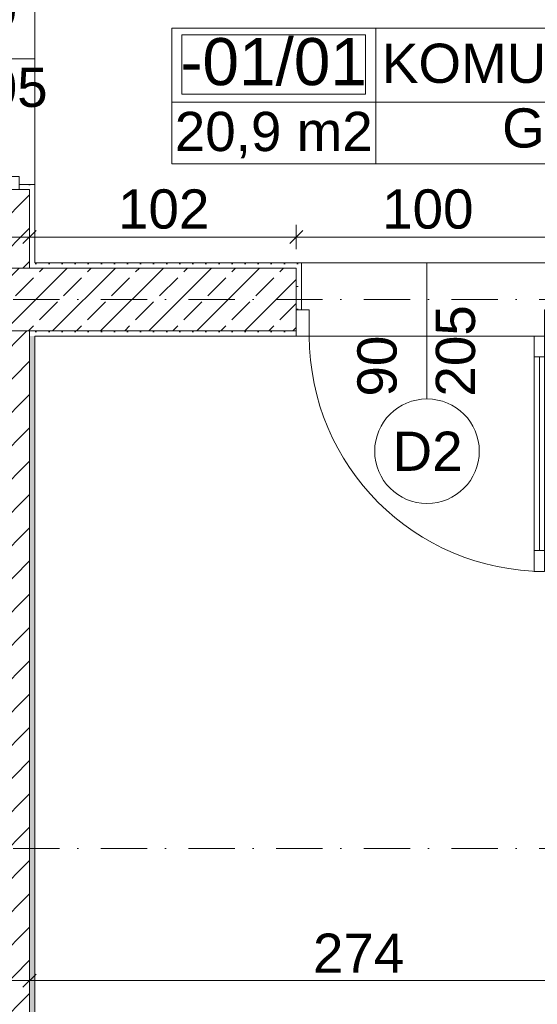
# Model space of a CAD drawing. Header units: millimetres. Extents: x -126271 to -91276, y -179170 to 5194.
# Tile 11 of 34: x -118887 to -116908, y -100562 to -96797. Entities that reach past the tile are written whole.
import ezdxf
from ezdxf.enums import TextEntityAlignment as Align

# ---------------------------------------------------------------- set-up
doc = ezdxf.new("R2010")
doc.units = ezdxf.units.MM
doc.header["$MEASUREMENT"] = 0
doc.linetypes.add('Kropki i Kreski', pattern=[335.138881, 176.388884, -88.194442, 0, -70.555556])
for name, color, linetype, lineweight in [('Nowe_Drzwi Archicad_Nr_pióra__3', 7, 'Continuous', 13), ('Nowe_Konstrukcja - Ściany zew_Nr_pióra__21', 7, 'Continuous', 20), ('Nowe_Konstrukcja - Ściany zew_Nr_pióra__3', 7, 'Continuous', 13), ('Nowe_Osie_Nr_pióra__4', 8, 'Continuous', 13), ('Nowe_Wymiarowanie - Ogólne_Nr_pióra__42', 8, 'Continuous', 25), ('Nowe_Znaczniki drzwi Archicada_Nr_pióra__2', 8, 'Continuous', 15), ('Nowe_Znaczniki drzwi Archicada_Nr_pióra__7', 7, 'Continuous', 35)]:
    doc.layers.add(name, color=color, linetype=linetype, lineweight=lineweight)
for name, color, linetype in [('Nowe_Elementy Modelu - Strefy', 7, 'Continuous'), ('Nowe_Konstrukcja - Ściany zew', 7, 'Continuous'), ('Nowe_Osie', 7, 'Continuous'), ('Nowe_Wymiarowanie - Ogólne', 7, 'Continuous'), ('Nowe_Znaczniki drzwi Archicada', 7, 'Continuous')]:
    doc.layers.add(name, color=color, linetype=linetype)
for name, color, linetype, lineweight, true_color in [('Nowe_Elementy Modelu - Strefy_Nr_pióra__121', 7, 'Continuous', 0, 0xd5e3e3), ('Nowe_Konstrukcja - Ściany zew_Nr_pióra__23', 7, 'Continuous', 13, 0x858585), ('Nowe_Metryczki pomieszczeń Archicada_Nr_pióra__81', 7, 'Continuous', 13, 0x6a6a6a), ('Nowe_Wymiarowanie - Ogólne_Nr_pióra__81', 7, 'Continuous', 13, 0x6a6a6a), ('Nowe_Znaczniki drzwi Archicada_Nr_pióra__81', 7, 'Continuous', 13, 0x6a6a6a)]:
    doc.layers.add(name, color=color, linetype=linetype, lineweight=lineweight, true_color=true_color)
doc.styles.add('STYL_AUTOMATYCZNY_1', font='arial.ttf')
doc.styles.add('STYL_AUTOMATYCZNY_2', font='arial.ttf')
doc.dimstyles.new('STYL_AUTOMATYCZNY__1', dxfattribs={"dimtxt": 150, "dimasz": 47.5, "dimexe": 0.18, "dimexo": 0.0625, "dimgap": 0, "dimtad": 1, "dimtih": 1, "dimtoh": 1, "dimdec": 0, "dimlfac": 0.1, "dimzin": 0, "dimdsep": 46, "dimtxsty": 'STYL_AUTOMATYCZNY_1', "dimblk": 'ARROWHEAD_6', "dimblk1": 'ARROWHEAD_6', "dimblk2": 'ARROWHEAD_6', "dimcen": 0.09, "dimse1": 1, "dimse2": 1, "dimclrd": 256, "dimclre": 256, "dimclrt": 8, "dimazin": 0, "dimtfac": 1, "dimtdec": 4, "dimtmove": 0, "dimatfit": 3, "dimfxl": 0, "dimtolj": 1, "dimtzin": 0, "dimarcsym": 0})
doc.dimstyles.new('STYL_AUTOMATYCZNY__2', dxfattribs={"dimtxt": 150, "dimasz": 47.5, "dimexe": 0.18, "dimexo": 0.0625, "dimgap": 0, "dimtad": 1, "dimdec": 0, "dimlfac": 0.1, "dimzin": 0, "dimdsep": 46, "dimtxsty": 'STYL_AUTOMATYCZNY_1', "dimblk": 'ARROWHEAD_6', "dimblk1": 'ARROWHEAD_6', "dimblk2": 'ARROWHEAD_6', "dimcen": 0.09, "dimse1": 1, "dimse2": 1, "dimclrd": 256, "dimclre": 256, "dimclrt": 8, "dimazin": 0, "dimtfac": 1, "dimtdec": 4, "dimtmove": 0, "dimatfit": 3, "dimfxl": 0, "dimtolj": 1, "dimtzin": 0, "dimarcsym": 0})
pattern_1 = [(0, (0, 0), (0, 86.60254), [0, -50]), (0, (25, 43.3), (0, 86.60254), [0, -50])]
pattern_2 = [(45, (0, 0), (-63.63961, 63.63961), [])]
pattern_3 = [(45, (0, 0), (-91.92388, 91.92388), []), (45, (-45.96, 45.96), (-91.92388, 91.92388), [97.5, -32.5])]

# ---------------------------------------------------------------- blocks, each defined once
blk = doc.blocks.new('KOMUNIKACJA_-01_01_4_1', base_point=(-117525.4, -97111.9))
at = {"layer": 'Nowe_Metryczki pomieszczeń Archicada_Nr_pióra__81', "color": 251, "linetype": 'Continuous', "lineweight": 13, "true_color": 0x6a6a6a}
for p, q in [((-118305.8, -96829.1), (-115965.2, -96829.1)), ((-118305.8, -97347.7), (-118305.8, -96829.1)), ((-118266.8, -96855), (-117564.4, -96855)), ((-118266.8, -97081.3), (-118266.8, -96855)), ((-117564.4, -96855), (-117564.4, -97081.3)), ((-117525.4, -96829.1), (-117525.4, -97347.7)), ((-115965.2, -96829.1), (-115965.2, -97347.7)), ((-117564.4, -97081.3), (-118266.8, -97081.3)), ((-118305.8, -97111.9), (-115965.2, -97111.9)), ((-115965.2, -97347.7), (-118305.8, -97347.7))]:
    blk.add_line(p, q, dxfattribs=at)
at = {"layer": 'Nowe_Metryczki pomieszczeń Archicada_Nr_pióra__81', "color": 251, "lineweight": 13, "true_color": 0x6a6a6a}
for tag, height, style, p in [('ROOM_NUMBER', 180, 'STYL_AUTOMATYCZNY_2', (-117915.6, -96957)), ('ROOM_NAME', 150, 'STYL_AUTOMATYCZNY_1', (-116745.3, -96963.2)), ('floor_f', 150, 'STYL_AUTOMATYCZNY_1', (-116745.3, -97210.7)), ('ROOM_CALC_AREA', 150, 'STYL_AUTOMATYCZNY_1', (-117915.6, -97224))]:
    blk.add_attdef(tag, text='', height=height, dxfattribs=dict(at, style=style)).set_placement(p, align=Align.MIDDLE_CENTER)
blk = doc.blocks.new('Drzwi 27')
at = {"layer": 'Nowe_Drzwi Archicad_Nr_pióra__3', "color": 7, "linetype": 'Continuous', "lineweight": 13}
for p, q in [((410, 820), (410, 900)), ((410, 900), (450, 900)), ((450, 900), (450, 820)), ((450, 820), (410, 820)), ((430, 820), (430, 80)), ((410, 0), (410, 80)), ((410, 80), (450, 80)), ((450, 80), (450, 0)), ((-450, 0), (-500, 0)), ((-500, 0), (-500, -100)), ((-500, 0), (-500, -20)), ((-500, 0), (-500, -20)), ((-450, -100), (-450, 0)), ((450, 0), (410, 0)), ((500, 0), (450, 0)), ((450, 0), (450, -100)), ((500, -100), (500, 0)), ((500, 0), (500, -20)), ((500, 0), (500, -20)), ((-500, -20), (-500, -100)), ((-500, -20), (-500, -100)), ((500, -20), (500, -100)), ((500, -20), (500, -100)), ((-500, -100), (-450, -100)), ((-480, -100), (-480, -160)), ((450, -100), (500, -100)), ((480, -100), (480, -160)), ((-500, -160), (-480, -160)), ((500, -160), (480, -160))]:
    blk.add_line(p, q, dxfattribs=at)
at = {"layer": 'Nowe_Drzwi Archicad_Nr_pióra__3', "color": 7, "linetype": 'Continuous', "lineweight": 13, "flags": 128}
for points in [[(430, 820), (430, 80), (410, 80), (410, 820)], [(450, 820), (450, 80), (430, 80), (430, 820)]]:
    blk.add_lwpolyline(points, close=True, dxfattribs=at)
at = {"layer": 'Nowe_Drzwi Archicad_Nr_pióra__3', "color": 7, "linetype": 'Continuous', "lineweight": 13}
blk.add_arc((450, 0), 900, 90, 180, dxfattribs=at)
blk = doc.blocks.new('Znacznik D 27_7')
at = {"layer": 'Nowe_Znaczniki drzwi Archicada_Nr_pióra__2', "color": 8, "linetype": 'Continuous', "lineweight": 15, "flags": 128}
blk.add_lwpolyline([(-200, -633, 1), (200, -633, 1)], format="xyb", close=True, dxfattribs=at)
at = {"layer": 'Nowe_Znaczniki drzwi Archicada_Nr_pióra__81', "color": 251, "linetype": 'Continuous', "lineweight": 13, "true_color": 0x6a6a6a}
blk.add_line((0, -433), (0, 0), dxfattribs=at)
at = {"layer": 'Nowe_Znaczniki drzwi Archicada_Nr_pióra__7', "color": 7, "lineweight": 35, "char_height": 150, "attachment_point": 7, "style": 'STYL_AUTOMATYCZNY_1'}
for s, insert, rotation in [('\\A1;{\\pql;\\pt0;\\fArial|b0|i0|c238|p0;\\W1.000000;205\\fArial|b0|i0|c238|p0;\\W1.000000;\\A1{\\H.66x;\\S^  ;}\\fArial|b0|i0|c238|p0;\\W1.000000;\\fArial|b0|i0|c238|p0;\\W1.000000;}', (227.5, -300.2), 90), ('\\A1;{\\pql;\\pt0;\\fArial|b0|i0|c238|p0;\\W1.000000;90\\fArial|b0|i0|c238|p0;\\W1.000000;\\A1{\\H.66x;\\S^  ;}\\fArial|b0|i0|c238|p0;\\W1.000000;\\fArial|b0|i0|c238|p0;\\W1.000000;}', (-72.5, -300.2), 90), ('\\A1;{\\pql;\\pt0;\\fArial|b0|i0|c238|p0;\\W1.000000;D2\\fArial|b0|i0|c238|p0;\\W1.000000;\\fArial|b0|i0|c238|p0;\\W1.000000;\\fArial|b0|i0|c238|p0;\\W1.000000;}', (131.5, -558), 180)]:
    blk.add_mtext(s, dxfattribs=dict(at, insert=insert, rotation=rotation))
blk = doc.blocks.new('Ściana_13_1', base_point=(-118829.7, -96066.6))
at = {"layer": 'Nowe_Konstrukcja - Ściany zew_Nr_pióra__23', "linetype": 'Continuous', "lineweight": 13, "true_color": 0x858585}
h = blk.add_hatch(dxfattribs=at)
h.set_pattern_fill('Bloczki_ceramiczne_0001', color=252, style=0, pattern_type=2)
h.set_pattern_definition(pattern_2)
h.paths.add_polyline_path([(-118969.7, -97746.6), (-118849.7, -97746.6), (-118849.7, -97446.6), (-118889.7, -97446.6), (-118969.7, -97446.6)])
h = blk.add_hatch(dxfattribs=at)
h.set_pattern_fill('Tynk_0001', color=252, style=0, pattern_type=2)
h.set_pattern_definition(pattern_1)
h.paths.add_polyline_path([(-118829.7, -97446.6), (-118829.7, -97426.6), (-118889.7, -97426.6), (-118889.7, -97446.6), (-118849.7, -97446.6)])
h = blk.add_hatch(dxfattribs=at)
h.set_pattern_fill('Tynk_0001', color=252, style=0, pattern_type=2)
h.set_pattern_definition(pattern_1)
h.paths.add_polyline_path([(-118849.7, -97726.6), (-118829.7, -97726.6), (-118829.7, -97446.6), (-118849.7, -97446.6)])
h = blk.add_hatch(dxfattribs=at)
h.set_pattern_fill('Tynk_0001', color=252, style=0, pattern_type=2)
h.set_pattern_definition(pattern_1)
h.paths.add_polyline_path([(-118849.7, -97726.6), (-118849.7, -97746.6), (-118829.7, -97746.6), (-118829.7, -97726.6)])
h = blk.add_hatch(dxfattribs=at)
h.set_pattern_fill('Bloczki_ceramiczne_0001', color=252, style=0, pattern_type=2)
h.set_pattern_definition(pattern_2)
h.paths.add_polyline_path([(-118969.7, -97986.6), (-118969.7, -102826.6), (-118849.7, -102826.6), (-118849.7, -97986.6)])
h = blk.add_hatch(dxfattribs=at)
h.set_pattern_fill('Tynk_0001', color=252, style=0, pattern_type=2)
h.set_pattern_definition(pattern_1)
h.paths.add_polyline_path([(-118849.7, -97986.6), (-118849.7, -98006.6), (-118829.7, -98006.6), (-118829.7, -97986.6)])
h = blk.add_hatch(dxfattribs=at)
h.set_pattern_fill('Tynk_0001', color=252, style=0, pattern_type=2)
h.set_pattern_definition(pattern_1)
h.paths.add_polyline_path([(-118849.7, -98006.6), (-118849.7, -102826.6), (-118829.7, -102826.6), (-118829.7, -98006.6)])
at = {"layer": 'Nowe_Konstrukcja - Ściany zew_Nr_pióra__21', "color": 7, "linetype": 'Continuous', "lineweight": 20}
for p in [(-118889.7, -97426.6), (-118829.7, -97446.6)]:
    blk.add_line(p, (-118829.7, -97426.6), dxfattribs=at)
at = {"layer": 'Nowe_Konstrukcja - Ściany zew_Nr_pióra__21', "color": 7, "linetype": 'Continuous', "lineweight": 20, "flags": 128}
for points in [[(-118829.7, -97726.6), (-118829.7, -97446.6)], [(-118829.7, -102826.6), (-118829.7, -98006.6)]]:
    blk.add_lwpolyline(points, dxfattribs=at)
at = {"layer": 'Nowe_Konstrukcja - Ściany zew_Nr_pióra__3', "color": 7, "linetype": 'Continuous', "lineweight": 13}
for p, q in [((-118849.7, -97446.6), (-118889.7, -97446.6)), ((-118849.7, -97746.6), (-118849.7, -97446.6)), ((-118849.7, -97746.6), (-118969.7, -97746.6)), ((-118829.7, -97746.6), (-118849.7, -97746.6)), ((-118969.7, -97986.6), (-118849.7, -97986.6)), ((-118849.7, -97986.6), (-118829.7, -97986.6)), ((-118849.7, -102826.6), (-118849.7, -97986.6))]:
    blk.add_line(p, q, dxfattribs=at)
at = {"layer": 'Nowe_Drzwi Archicad_Nr_pióra__3', "color": 7, "linetype": 'Continuous', "lineweight": 13, "zscale": 1000, "rotation": 90}
blk.add_blockref('Drzwi 27', (-118989.7, -96946.6), dxfattribs=at)
at = {"layer": 'Nowe_Znaczniki drzwi Archicada', "color": 251, "lineweight": 13, "true_color": 0x6a6a6a, "rotation": 270}
blk.add_blockref('Znacznik D 27_7', (-118829.7, -96946.6), dxfattribs=at)
blk = doc.blocks.new('Drzwi 27_2')
at = {"layer": 'Nowe_Drzwi Archicad_Nr_pióra__3', "color": 7, "linetype": 'Continuous', "lineweight": 13}
for p, q in [((410, 820), (410, 900)), ((410, 900), (450, 900)), ((450, 900), (450, 820)), ((450, 820), (410, 820)), ((430, 820), (430, 80)), ((410, 0), (410, 80)), ((410, 80), (450, 80)), ((450, 80), (450, 0)), ((-450, 0), (-500, 0)), ((-500, 0), (-500, -100)), ((-500, 0), (-500, -20)), ((-500, 0), (-500, -20)), ((-450, -100), (-450, 0)), ((450, 0), (410, 0)), ((500, 0), (450, 0)), ((450, 0), (450, -100)), ((500, -100), (500, 0)), ((500, 0), (500, -20)), ((500, 0), (500, -20)), ((-500, -20), (-500, -100)), ((-500, -20), (-500, -100)), ((500, -20), (500, -100)), ((500, -20), (500, -100)), ((-500, -100), (-450, -100)), ((-480, -100), (-480, -280)), ((450, -100), (500, -100)), ((480, -100), (480, -280)), ((-500, -280), (-480, -280)), ((500, -280), (480, -280))]:
    blk.add_line(p, q, dxfattribs=at)
at = {"layer": 'Nowe_Drzwi Archicad_Nr_pióra__3', "color": 7, "linetype": 'Continuous', "lineweight": 13, "flags": 128}
for points in [[(430, 820), (430, 80), (410, 80), (410, 820)], [(450, 820), (450, 80), (430, 80), (430, 820)]]:
    blk.add_lwpolyline(points, close=True, dxfattribs=at)
at = {"layer": 'Nowe_Drzwi Archicad_Nr_pióra__3', "color": 7, "linetype": 'Continuous', "lineweight": 13}
blk.add_arc((450, 0), 900, 90, 180, dxfattribs=at)
blk = doc.blocks.new('Znacznik D 27_9')
at = {"layer": 'Nowe_Znaczniki drzwi Archicada_Nr_pióra__2', "color": 8, "linetype": 'Continuous', "lineweight": 15, "flags": 128}
blk.add_lwpolyline([(200, 440.5, 1), (-200, 440.5, 1)], format="xyb", close=True, dxfattribs=at)
at = {"layer": 'Nowe_Znaczniki drzwi Archicada_Nr_pióra__81', "color": 251, "linetype": 'Continuous', "lineweight": 13, "true_color": 0x6a6a6a}
blk.add_line((0, 240.5), (0, -280), dxfattribs=at)
at = {"layer": 'Nowe_Znaczniki drzwi Archicada_Nr_pióra__7', "color": 7, "lineweight": 35, "char_height": 150, "attachment_point": 7, "style": 'STYL_AUTOMATYCZNY_1'}
for s, insert, rotation in [('\\A1;{\\pql;\\pt0;\\fArial|b0|i0|c238|p0;\\W1.000000;D2\\fArial|b0|i0|c238|p0;\\W1.000000;\\fArial|b0|i0|c238|p0;\\W1.000000;\\fArial|b0|i0|c238|p0;\\W1.000000;}', (131.5, 515.5), 180), ('\\A1;{\\pql;\\pt0;\\fArial|b0|i0|c238|p0;\\W1.000000;205\\fArial|b0|i0|c238|p0;\\W1.000000;\\A1{\\H.66x;\\S^  ;}\\fArial|b0|i0|c238|p0;\\W1.000000;\\fArial|b0|i0|c238|p0;\\W1.000000;}', (-227.5, 231.5), 270), ('\\A1;{\\pql;\\pt0;\\fArial|b0|i0|c238|p0;\\W1.000000;90\\fArial|b0|i0|c238|p0;\\W1.000000;\\A1{\\H.66x;\\S^  ;}\\fArial|b0|i0|c238|p0;\\W1.000000;\\fArial|b0|i0|c238|p0;\\W1.000000;}', (72.5, 231.5), 270)]:
    blk.add_mtext(s, dxfattribs=dict(at, insert=insert, rotation=rotation))
blk = doc.blocks.new('Ściana_22_1', base_point=(-105729.5, -97726.6))
at = {"layer": 'Nowe_Konstrukcja - Ściany zew_Nr_pióra__23', "linetype": 'Continuous', "lineweight": 13, "true_color": 0x858585}
h = blk.add_hatch(dxfattribs=at)
h.set_pattern_fill('Beton_zbrojony_0001', color=252, style=0, pattern_type=2)
h.set_pattern_definition(pattern_3)
h.paths.add_polyline_path([(-118969.7, -97746.6), (-118969.7, -97986.6), (-118849.7, -97986.6), (-118849.7, -97746.6)])
h = blk.add_hatch(dxfattribs=at)
h.set_pattern_fill('Beton_zbrojony_0001', color=252, style=0, pattern_type=2)
h.set_pattern_definition(pattern_3)
h.paths.add_polyline_path([(-118849.7, -97746.6), (-118849.7, -97986.6), (-118829.7, -97986.6), (-118829.7, -97746.6)])
h = blk.add_hatch(dxfattribs=at)
h.set_pattern_fill('Tynk_0001', color=252, style=0, pattern_type=2)
h.set_pattern_definition(pattern_1)
h.paths.add_polyline_path([(-117829.5, -97726.6), (-118829.7, -97726.6), (-118829.7, -97746.6), (-117829.5, -97746.6)])
h = blk.add_hatch(dxfattribs=at)
h.set_pattern_fill('Beton_zbrojony_0001', color=252, style=0, pattern_type=2)
h.set_pattern_definition(pattern_3)
h.paths.add_polyline_path([(-118829.7, -97746.6), (-118829.7, -97986.6), (-117829.5, -97986.6), (-117829.5, -97906.6), (-117829.5, -97746.6)])
h = blk.add_hatch(dxfattribs=at)
h.set_pattern_fill('Tynk_0001', color=252, style=0, pattern_type=2)
h.set_pattern_definition(pattern_1)
h.paths.add_polyline_path([(-117809.5, -97726.6), (-117829.5, -97726.6), (-117829.5, -97746.6), (-117829.5, -97906.6), (-117809.5, -97906.6)])
h = blk.add_hatch(dxfattribs=at)
h.set_pattern_fill('Tynk_0001', color=252, style=0, pattern_type=2)
h.set_pattern_definition(pattern_1)
h.paths.add_polyline_path([(-118829.7, -97986.6), (-118829.7, -98006.6), (-117829.5, -98006.6), (-117829.5, -97986.6)])
at = {"layer": 'Nowe_Konstrukcja - Ściany zew_Nr_pióra__21', "color": 7, "linetype": 'Continuous', "lineweight": 20}
for p, q in [((-117829.5, -97726.6), (-117809.5, -97726.6)), ((-117809.5, -97906.6), (-117809.5, -97726.6)), ((-117829.5, -97906.6), (-117809.5, -97906.6)), ((-117829.5, -97986.6), (-117829.5, -97906.6)), ((-117829.5, -98006.6), (-117829.5, -97986.6))]:
    blk.add_line(p, q, dxfattribs=at)
at = {"layer": 'Nowe_Konstrukcja - Ściany zew_Nr_pióra__21', "color": 7, "linetype": 'Continuous', "lineweight": 20, "flags": 128}
for points in [[(-117829.5, -97726.6), (-118829.7, -97726.6)], [(-118829.7, -98006.6), (-117829.5, -98006.6)]]:
    blk.add_lwpolyline(points, dxfattribs=at)
at = {"layer": 'Nowe_Konstrukcja - Ściany zew_Nr_pióra__3', "color": 7, "linetype": 'Continuous', "lineweight": 13}
for p, q in [((-118849.7, -97746.6), (-118969.7, -97746.6)), ((-118829.7, -97746.6), (-118849.7, -97746.6)), ((-117829.5, -97746.6), (-118829.7, -97746.6)), ((-117829.5, -97746.6), (-117829.5, -97906.6)), ((-118969.7, -97986.6), (-118849.7, -97986.6)), ((-118849.7, -97986.6), (-118829.7, -97986.6)), ((-118829.7, -97986.6), (-117829.5, -97986.6))]:
    blk.add_line(p, q, dxfattribs=at)
at = {"layer": 'Nowe_Drzwi Archicad_Nr_pióra__3', "color": 7, "linetype": 'Continuous', "lineweight": 13, "xscale": -1, "zscale": 1000, "rotation": 180}
blk.add_blockref('Drzwi 27_2', (-117329.5, -98006.6), dxfattribs=at)
at = {"layer": 'Nowe_Znaczniki drzwi Archicada', "color": 251, "lineweight": 13, "true_color": 0x6a6a6a, "rotation": 180}
blk.add_blockref('Znacznik D 27_9', (-117329.5, -98006.6), dxfattribs=at)
blk = doc.blocks.new('Standardowy znacznik osi_5')
at = {"layer": 'Nowe_Osie_Nr_pióra__4', "color": 8, "linetype": 'Kropki i Kreski', "lineweight": 13}
blk.add_line((1000, 0), (32849.3, 0), dxfattribs=at)
at = {"layer": 'Nowe_Osie_Nr_pióra__4', "color": 8, "lineweight": 13, "style": 'STYL_AUTOMATYCZNY_1'}
for tag, p in [('AC_MarkerText_1_0', (-250, -239.3)), ('AC_MarkerText_1_1', (34099.3, -239.3))]:
    blk.add_attdef(tag, text='', height=250, rotation=180, dxfattribs=at).set_placement(p, align=Align.TOP_CENTER)
blk = doc.blocks.new('*D117')
at = {"layer": 'Nowe_Wymiarowanie - Ogólne_Nr_pióra__81', "color": 251, "linetype": 'Continuous', "lineweight": 13, "true_color": 0x6a6a6a}
for p, q in [((-121834.5, -92425.5), (-121784.5, -92375.5)), ((-121809.5, -92353.7), (-121809.5, -92447.4)), ((-114334.5, -92425.5), (-114284.5, -92375.5)), ((-114309.5, -92353.7), (-114309.5, -92447.4)), ((-114309.5, -92400.5), (-121809.5, -92400.5))]:
    blk.add_line(p, q, dxfattribs=at)
at = {"layer": 'Nowe_Wymiarowanie - Ogólne_Nr_pióra__42', "color": 8, "lineweight": 25, "char_height": 150, "attachment_point": 7, "style": 'STYL_AUTOMATYCZNY_1'}
for s, insert in [('\\A1;{\\pql;\\fArial|b0|i0|c238|p0;\\W1.000000;24}', (-121784.5, -92370.5)), ('\\A1;{\\pql;\\fArial|b0|i0|c238|p0;\\W1.000000;750}', (-118116.7, -92370.5))]:
    blk.add_mtext(s, dxfattribs=dict(at, insert=insert))
blk = doc.blocks.new('ARROWHEAD_6')
at = {"color": 0, "linetype": 'Continuous', "lineweight": 0}
for p, q in [((0, 0), (-1, 0)), ((-0.5, -0.5), (0.5, 0.5))]:
    blk.add_line(p, q, dxfattribs=at)
blk = doc.blocks.new('*D120')
at = {"layer": 'Nowe_Wymiarowanie - Ogólne_Nr_pióra__81', "color": 251, "linetype": 'Continuous', "lineweight": 13, "true_color": 0x6a6a6a}
for p, q in [((-118944.7, -97602.7), (-118994.7, -97652.7)), ((-118824.7, -97602.7), (-118874.7, -97652.7)), ((-118849.7, -97674.6), (-118849.7, -97580.8)), ((-118969.7, -97627.7), (-118849.7, -97627.7))]:
    blk.add_line(p, q, dxfattribs=at)
blk = doc.blocks.new('*D121')
at = {"layer": 'Nowe_Wymiarowanie - Ogólne_Nr_pióra__81', "color": 251, "linetype": 'Continuous', "lineweight": 13, "true_color": 0x6a6a6a}
for p, q in [((-118824.7, -97602.7), (-118874.7, -97652.7)), ((-118849.7, -97674.6), (-118849.7, -97580.8)), ((-117804.5, -97602.7), (-117854.5, -97652.7)), ((-117829.5, -97674.6), (-117829.5, -97580.8)), ((-118849.7, -97627.7), (-117829.5, -97627.7))]:
    blk.add_line(p, q, dxfattribs=at)
at = {"layer": 'Nowe_Wymiarowanie - Ogólne_Nr_pióra__42', "color": 8, "lineweight": 25, "insert": (-118511.2, -97597.7), "char_height": 150, "attachment_point": 7, "style": 'STYL_AUTOMATYCZNY_1'}
blk.add_mtext('\\A1;{\\pql;\\fArial|b0|i0|c238|p0;\\W1.000000;102}', dxfattribs=at)
blk = doc.blocks.new('*D122')
at = {"layer": 'Nowe_Wymiarowanie - Ogólne_Nr_pióra__81', "color": 251, "linetype": 'Continuous', "lineweight": 13, "true_color": 0x6a6a6a}
for p, q in [((-117804.5, -97602.7), (-117854.5, -97652.7)), ((-117829.5, -97674.6), (-117829.5, -97580.8)), ((-116804.5, -97602.7), (-116854.5, -97652.7)), ((-116829.5, -97674.6), (-116829.5, -97580.8)), ((-117829.5, -97627.7), (-116829.5, -97627.7))]:
    blk.add_line(p, q, dxfattribs=at)
at = {"layer": 'Nowe_Wymiarowanie - Ogólne_Nr_pióra__42', "color": 8, "lineweight": 25, "insert": (-117501.1, -97597.7), "char_height": 150, "attachment_point": 7, "style": 'STYL_AUTOMATYCZNY_1'}
blk.add_mtext('\\A1;{\\pql;\\fArial|b0|i0|c238|p0;\\W1.000000;100}', dxfattribs=at)
blk = doc.blocks.new('*D135')
at = {"layer": 'Nowe_Wymiarowanie - Ogólne_Nr_pióra__81', "color": 251, "linetype": 'Continuous', "lineweight": 13, "true_color": 0x6a6a6a}
for p, q in [((-118969.7, -100518.9), (-118969.7, -100425.1)), ((-118849.7, -100518.9), (-118849.7, -100425.1)), ((-118944.7, -100447), (-118994.7, -100497)), ((-118969.7, -100472), (-118849.7, -100472)), ((-118824.7, -100447), (-118874.7, -100497))]:
    blk.add_line(p, q, dxfattribs=at)
blk = doc.blocks.new('*D136')
at = {"layer": 'Nowe_Wymiarowanie - Ogólne_Nr_pióra__81', "color": 251, "linetype": 'Continuous', "lineweight": 13, "true_color": 0x6a6a6a}
for p, q in [((-118849.7, -100518.9), (-118849.7, -100425.1)), ((-116109.5, -100518.9), (-116109.5, -100425.1)), ((-118824.7, -100447), (-118874.7, -100497)), ((-118849.7, -100472), (-116109.5, -100472)), ((-116084.5, -100447), (-116134.5, -100497))]:
    blk.add_line(p, q, dxfattribs=at)
at = {"layer": 'Nowe_Wymiarowanie - Ogólne_Nr_pióra__42', "color": 8, "lineweight": 25, "char_height": 150, "attachment_point": 7, "style": 'STYL_AUTOMATYCZNY_1'}
for s, insert in [('\\A1;{\\pql;\\fArial|b0|i0|c238|p0;\\W1.000000;274}', (-117765.6, -100442)), ('\\A1;{\\pql;\\fArial|b0|i0|c238|p0;\\W1.000000;12}', (-116363.4, -100442))]:
    blk.add_mtext(s, dxfattribs=dict(at, insert=insert))
blk = doc.blocks.new('*D148')
at = {"layer": 'Nowe_Wymiarowanie - Ogólne_Nr_pióra__81', "color": 251, "linetype": 'Continuous', "lineweight": 13, "true_color": 0x6a6a6a}
for p, q in [((-121341.1, -96101.6), (-121291.1, -96151.6)), ((-121269.2, -96126.6), (-121362.9, -96126.6)), ((-121316.1, -102826.6), (-121316.1, -96126.6)), ((-121341.1, -102801.6), (-121291.1, -102851.6)), ((-121269.2, -102826.6), (-121362.9, -102826.6)), ((-121316.1, -102864.1), (-121316.1, -102826.6))]:
    blk.add_line(p, q, dxfattribs=at)
at = {"layer": 'Nowe_Wymiarowanie - Ogólne_Nr_pióra__42', "color": 8, "lineweight": 25, "char_height": 150, "attachment_point": 7, "rotation": 90, "style": 'STYL_AUTOMATYCZNY_1'}
for s, insert in [('\\A1;{\\pql;\\fArial|b0|i0|c238|p0;\\W1.000000;12}', (-121346.1, -96380.4)), ('\\A1;{\\pql;\\fArial|b0|i0|c238|p0;\\W1.000000;670}', (-121346.1, -99762.6))]:
    blk.add_mtext(s, dxfattribs=dict(at, insert=insert))
blk = doc.blocks.new('*D168')
at = {"layer": 'Nowe_Wymiarowanie - Ogólne_Nr_pióra__81', "color": 251, "linetype": 'Continuous', "lineweight": 13, "true_color": 0x6a6a6a}
for p, q in [((-118969.7, -96479.6), (-118969.7, -96385.8)), ((-118849.7, -96479.6), (-118849.7, -96385.8)), ((-119007.2, -96432.7), (-118969.7, -96432.7)), ((-118944.7, -96407.7), (-118994.7, -96457.7)), ((-118969.7, -96432.7), (-118849.7, -96432.7)), ((-118824.7, -96407.7), (-118874.7, -96457.7))]:
    blk.add_line(p, q, dxfattribs=at)
at = {"layer": 'Nowe_Wymiarowanie - Ogólne_Nr_pióra__42', "color": 8, "lineweight": 25, "insert": (-119223.5, -96402.7), "char_height": 150, "attachment_point": 7, "style": 'STYL_AUTOMATYCZNY_1'}
blk.add_mtext('\\A1;{\\pql;\\fArial|b0|i0|c238|p0;\\W1.000000;12}', dxfattribs=at)
blk = doc.blocks.new('*D169')
at = {"layer": 'Nowe_Wymiarowanie - Ogólne_Nr_pióra__81', "color": 251, "linetype": 'Continuous', "lineweight": 13, "true_color": 0x6a6a6a}
for p, q in [((-118849.7, -96479.6), (-118849.7, -96385.8)), ((-117829.5, -96479.6), (-117829.5, -96385.8)), ((-118824.7, -96407.7), (-118874.7, -96457.7)), ((-118849.7, -96432.7), (-117829.5, -96432.7)), ((-117804.5, -96407.7), (-117854.5, -96457.7))]:
    blk.add_line(p, q, dxfattribs=at)
at = {"layer": 'Nowe_Wymiarowanie - Ogólne_Nr_pióra__42', "color": 8, "lineweight": 25, "insert": (-118511.2, -96402.7), "char_height": 150, "attachment_point": 7, "style": 'STYL_AUTOMATYCZNY_1'}
blk.add_mtext('\\A1;{\\pql;\\fArial|b0|i0|c238|p0;\\W1.000000;102}', dxfattribs=at)

msp = doc.modelspace()

# ---------------------------------------------------------------- linework, layer by layer
at = {"layer": 'Nowe_Elementy Modelu - Strefy_Nr_pióra__121', "color": 254, "linetype": 'Continuous', "lineweight": 0, "true_color": 0xd5e3e3, "flags": 128}
for points in [[(-111769.3, -97726.6), (-105869.5, -97726.6), (-105869.5, -96146.6), (-118829.7, -96146.6), (-118829.7, -97726.6)], [(-118829.7, -98006.6), (-118829.7, -102826.6), (-116129.5, -102826.6), (-116129.5, -98006.6)]]:
    msp.add_lwpolyline(points, close=True, dxfattribs=at)

# ---------------------------------------------------------------- block references
at = {"layer": 'Nowe_Elementy Modelu - Strefy', "color": 251, "linetype": 'Continuous', "lineweight": 13, "true_color": 0x6a6a6a}
msp.add_blockref('KOMUNIKACJA_-01_01_4_1', (-117525.4, -97111.9), dxfattribs=at).add_auto_attribs({'ROOM_NAME': 'KOMUNIKACJA', 'ROOM_NUMBER': '-01/01', 'ROOM_CALC_AREA': '20,9 m2', 'floor_f': 'GRES'})
at = {"layer": 'Nowe_Konstrukcja - Ściany zew', "color": 7, "lineweight": 20}
for name, p in [('Ściana_13_1', (-118829.7, -96066.6)), ('Ściana_22_1', (-105729.5, -97726.6))]:
    msp.add_blockref(name, p, dxfattribs=at)
at = {"layer": 'Nowe_Osie', "color": 8, "linetype": 'Continuous', "lineweight": 15, "zscale": 1000, "rotation": 180}
for p in [(-91921.8, -97866.6), (-91921.8, -99966.6)]:
    msp.add_blockref('Standardowy znacznik osi_5', p, dxfattribs=at)

# ---------------------------------------------------------------- dimensions: what is measured, and where the dimension line sits
at = {"layer": 'Nowe_Wymiarowanie - Ogólne', "color": 251, "linetype": 'Continuous', "lineweight": 13, "true_color": 0x6a6a6a}
dim = msp.add_linear_dim(base=(-121809.5, -92400.5), p1=(-114309.5, -93996.6), p2=(-121809.5, -97416.6), angle=180, dimstyle='STYL_AUTOMATYCZNY__1', dxfattribs=at)
dim.commit()
dim.dimension.update_dxf_attribs({"geometry": '*D117', "text_midpoint": (-117945.5, -92295.5), "dimtype": 160})
dim = msp.add_linear_dim(base=(-121316.1, -96126.6), p1=(-121789.5, -102826.6), p2=(-113839.5, -96126.6), angle=90, dimstyle='STYL_AUTOMATYCZNY__2', dxfattribs=at)
dim.commit()
dim.dimension.update_dxf_attribs({"geometry": '*D148', "text_midpoint": (-121421.1, -99591.4), "dimtype": 160, "text_rotation": 90})
for base, p1, p2, picture, middle in [((-117829.5, -96432.7), (-118849.7, -99486.6), (-117829.5, -96146.6), '*D169', (-118340, -96327.7)), ((-118849.7, -96432.7), (-118969.7, -99486.6), (-118849.7, -99486.6), '*D168', (-119109.4, -96327.7)), ((-117829.5, -97627.7), (-118849.7, -99486.6), (-117829.5, -97726.6), '*D121', (-118340, -97522.7)), ((-116829.5, -97627.7), (-117829.5, -97726.6), (-116829.5, -97726.6), '*D122', (-117329.9, -97522.7)), ((-118849.7, -97627.7), (-118969.7, -99486.6), (-118849.7, -99486.6), '*D120', (-119109.4, -97522.7)), ((-118849.7, -100472), (-118969.7, -99486.6), (-118849.7, -99486.6), '*D135', (-119109.4, -100367)), ((-116109.5, -100472), (-118849.7, -99486.6), (-116109.5, -100416.6), '*D136', (-117594.4, -100367))]:
    dim = msp.add_linear_dim(base=base, p1=p1, p2=p2, dimstyle='STYL_AUTOMATYCZNY__1', dxfattribs=at)
    dim.commit()
    dim.dimension.update_dxf_attribs({"geometry": picture, "text_midpoint": middle, "dimtype": 160})

doc.saveas('drawing.dxf')
